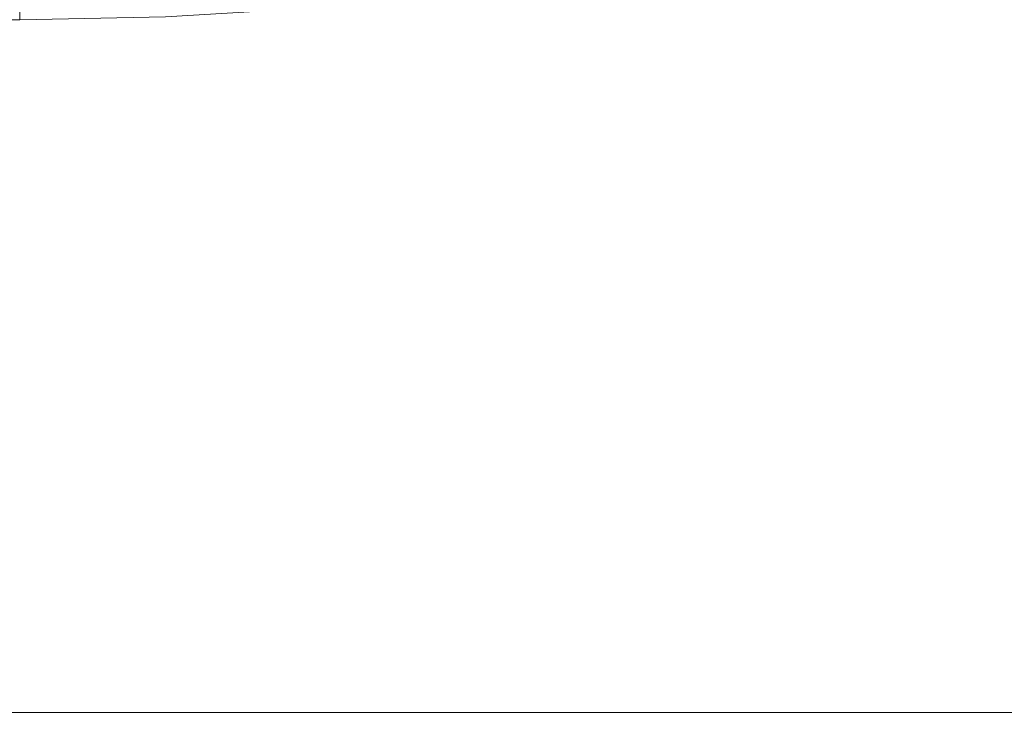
# Model space of a CAD drawing. Header units: centimetres. Extents: x -35.1 to 36.2, y 4.2 to 6.
# Tile 215 of 256: x 12.001 to 12.143, y 4.3 to 4.4. Entities that reach past the tile are written whole.
import ezdxf

# ---------------------------------------------------------------- set-up
doc = ezdxf.new("R2010")
doc.units = ezdxf.units.CM
doc.header["$LTSCALE"] = 2.54
doc.layers.add('Lucido design-1', color=7, linetype='Continuous')

# ---------------------------------------------------------------- blocks, each defined once
blk = doc.blocks.new('Gruppo-4-1')
at = {"color": 7, "linetype": 'Continuous', "lineweight": 9}
blk.add_3dface([(-34.95277, 5.90021, -2276.22217), (-34.95277, 4.30021, -2276.22217), (36.07969, 4.30021, -2276.22217), (36.07969, 5.90021, -2276.22217)], dxfattribs=at)
for points, invisible_edges in [([(12.13153, 4.41655, -2277.02217), (12.14625, 4.42068, -2277.02217), (36.07969, 4.30021, -2277.02217)], 10), ([(12.11058, 4.41163, -2277.02217), (12.13153, 4.41655, -2277.02217), (36.07969, 4.30021, -2277.02217)], 10), ([(12.08902, 4.40754, -2277.02217), (12.11058, 4.41163, -2277.02217), (36.07969, 4.30021, -2277.02217)], 10), ([(12.06698, 4.40431, -2277.02217), (12.08902, 4.40754, -2277.02217), (36.07969, 4.30021, -2277.02217)], 10), ([(12.05085, 4.40264, -2277.02217), (12.06698, 4.40431, -2277.02217), (36.07969, 4.30021, -2277.02217)], 10), ([(12.00089, 4.40334, -2277.0221), (12.00089, 4.40021, -2277.02217), (-10.87397, 4.40021, -2277.02217), (-10.87397, 4.40334, -2277.0221)], 8), ([(36.07969, 4.30021, -2277.02217), (12.04456, 4.40199, -2277.02217), (12.05085, 4.40264, -2277.02217)], 9), ([(12.02193, 4.40062, -2277.02217), (12.04456, 4.40199, -2277.02217), (36.07969, 4.30021, -2277.02217)], 10), ([(36.07969, 4.30021, -2277.02217), (-34.95277, 4.30021, -2277.02217), (12.00089, 4.40021, -2277.02217)], 10), ([(12.00089, 4.40021, -2277.02217), (12.02193, 4.40062, -2277.02217), (36.07969, 4.30021, -2277.02217)], 10), ([(36.07969, 4.29704, -2276.22224), (36.07969, 4.30021, -2276.22217), (-34.95277, 4.30021, -2276.22217), (-34.95277, 4.29704, -2276.22224)], 8), ([(-34.95277, 4.29704, -2277.0221), (-34.95277, 4.30021, -2277.02217), (36.07969, 4.30021, -2277.02217), (36.07969, 4.29704, -2277.0221)], 8)]:
    blk.add_3dface(points, dxfattribs=dict(at, invisible_edges=invisible_edges))

msp = doc.modelspace()

# ---------------------------------------------------------------- block references
at = {"layer": 'Lucido design-1', "color": 7}
msp.add_blockref('Gruppo-4-1', (0, 0), dxfattribs=at)

doc.saveas('drawing.dxf')
